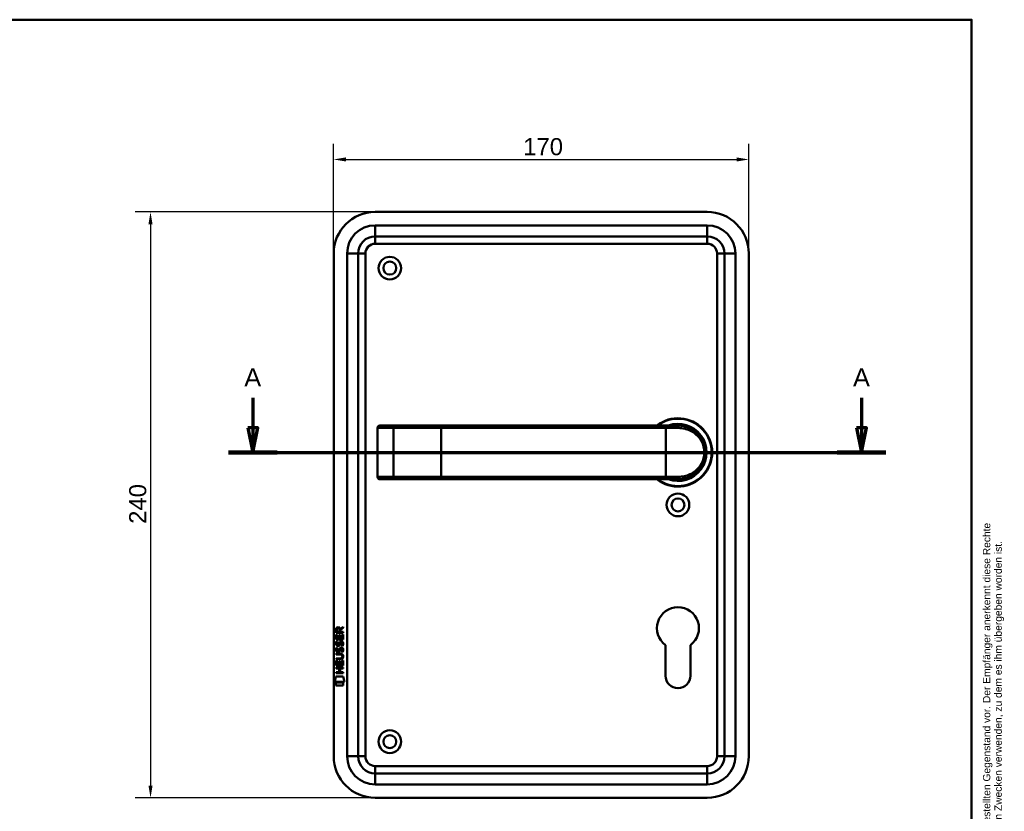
# Model space of a CAD drawing. Header units: millimetres. Extents: x 20 to 833, y 20 to 574.
# Tile 6 of 6: x 430 to 833, y 250 to 574. Entities that reach past the tile are written whole.
import ezdxf
from ezdxf.enums import TextEntityAlignment as Align

# ---------------------------------------------------------------- set-up
doc = ezdxf.new("R2010")
doc.units = ezdxf.units.MM
doc.header["$LTSCALE"] = 2
for name, color, linetype, lineweight in [('Bemaßungen(DIN)', 7, 'Continuous', 25), ('Schnittansichtslinien(DIN)', 7, 'Continuous', 70), ('Sichtbare Kanten(DIN)', 7, 'Continuous', 50), ('Sichtbare tangentiale Kanten(DIN)', 7, 'Continuous', 50), ('Skizziergeometrie(DIN)', 7, 'Continuous', 50), ('Skizzierlinie(DIN)', 7, 'Continuous', 25), ('Symbole(DIN)', 7, 'Continuous', 25)]:
    doc.layers.add(name, color=color, linetype=linetype, lineweight=lineweight)
doc.styles.add('Aktuell-DIN', font='arial.ttf')
doc.styles.add('Aktuell-DINGroßer Text', font='arial.ttf')
doc.styles.add('STANDARD-DIN~0', font='arial.ttf')
doc.styles.add('Textstil10', font='arial.ttf')
doc.styles.add('Textstil41', font='arial.ttf', dxfattribs={"width": 0.8})
doc.styles.add('Textstil83', font='arial.ttf', dxfattribs={"width": 0.8})
doc.dimstyles.new('CAD-LAN', dxfattribs={"dimscale": 2, "dimtxt": 3.5, "dimasz": 2.5, "dimexe": 3.175, "dimexo": 0, "dimgap": 0.8, "dimtad": 1, "dimrnd": 1e-08, "dimtxsty": 'STANDARD-DIN~0', "dimcen": 0.09, "dimdle": 10, "dimclrd": 250, "dimclre": 250, "dimclrt": 250, "dimadec": 0, "dimazin": 2, "dimtfac": 1, "dimtmove": 0, "dimatfit": 3, "dimfxl": 1, "dimtolj": 1, "dimtzin": 0, "dimlwd": 25, "dimlwe": 25, "dimarcsym": 0})

# ---------------------------------------------------------------- blocks, each defined once
blk = doc.blocks.new('Ränder Standardrahmen')
at = {"layer": 'Skizziergeometrie(DIN)', "flags": 128}
blk.add_lwpolyline([(10, 10), (10, 287), (410, 287), (410, 10), (10, 10)], dxfattribs=at)
blk = doc.blocks.new('Schriftfelder Heusser')
at = {"layer": 'Skizziergeometrie(DIN)'}
for p, q in [((101, 229.92), (101, 236.92)), ((101, 236.92), (291, 236.92)), ((111, 229.92), (111, 236.92)), ((123, 229.92), (123, 236.92)), ((232, 229.92), (232, 236.92)), ((256, 229.92), (256, 236.92)), ((291, 236.92), (291, 229.92)), ((101, 191.42), (101, 229.92)), ((101, 229.92), (291, 229.92)), ((111, 229.92), (111, 221.42)), ((123, 229.92), (123, 221.42)), ((232, 229.92), (232, 221.42)), ((256, 229.92), (256, 221.42)), ((291, 229.92), (291, 191.42)), ((101, 221.42), (291, 221.42)), ((150, 221.42), (150, 204.42)), ((198.85, 221.42), (198.85, 204.42)), ((216.35, 221.42), (216.35, 204.42)), ((238.35, 221.42), (238.35, 204.42)), ((278, 221.42), (278, 191.42)), ((278, 208.67), (291, 208.67)), ((101, 204.42), (291, 204.42)), ((142, 204.42), (142, 191.42)), ((236, 204.42), (236, 191.42)), ((278, 200.17), (291, 200.17)), ((291, 191.42), (101, 191.42))]:
    blk.add_line(p, q, dxfattribs=at)
at = {"layer": 'Skizzierlinie(DIN)'}
for p, q in [((113.5, 221.42), (113.5, 204.42)), ((118, 221.42), (118, 204.42)), ((162.35, 221.42), (162.35, 204.42)), ((166.85, 221.42), (166.85, 204.42)), ((113.5, 217.17), (150, 217.17)), ((162.35, 217.17), (278, 217.17)), ((113.5, 212.92), (150, 212.92)), ((162.35, 212.92), (278, 212.92)), ((113.5, 208.67), (150, 208.67)), ((162.35, 208.67), (278, 208.67))]:
    blk.add_line(p, q, dxfattribs=at)
for centre in [(115.75, 219.25), (164.6, 219.25), (115.75, 215.04), (164.6, 215.04), (115.75, 210.79), (164.6, 210.79), (115.75, 206.54), (164.6, 206.54)]:
    blk.add_circle(centre, 1.75, dxfattribs=at)
at = {"layer": 'Symbole(DIN)', "color": 7, "insert": (293.33, 191.7), "char_height": 1.5, "width": 182.3003, "attachment_point": 1, "rotation": 90, "line_spacing_factor": 0.944221, "style": 'Aktuell-DIN'}
blk.add_mtext('\\fArial|b0|i0;\\H1.5000;Die Schlossfabrik Heusser AG ist Eigentümerin dieses Dokumentes und behält sich alle Rechte an diesem und dem dargestellten Gegenstand vor. Der Empfänger anerkennt diese Rechte\\Pund wird das Dokument nicht ohne schriftliche Ermächtigung der Eigentümerin Dritten zugänglich machen oder zu anderen Zwecken verwenden, zu dem es ihm übergeben worden ist.\\P ', dxfattribs=at)
at = {"layer": 'Symbole(DIN)', "color": 179, "true_color": 0x262659, "style": 'Aktuell-DIN'}
for s, insert, char_height, attachment_point in [('Pos.', (106, 227), 2.489, 2), ('Menge', (117, 227), 2.489, 2), ('Benennung', (125.81, 225.38), 2.489, 4), ('B-Nummer', (234.74, 225.62), 2.489, 4), ('Material', (265.02, 225.62), 2.489, 5), ('\\fArial|b0|i0;a', (115.81, 219.53), 2, 5), ('\\fArial|b0|i0;e', (164.54, 219.53), 2, 5), ('\\fArial|b0|i0;Gezeichnet', (200.05, 219.23), 2, 4), ('\\fArial|b0|i0;b', (115.75, 215), 2, 5), ('\\fArial|b0|i0;f', (164.55, 215.06), 2, 5), ('\\fArial|b0|i0;Freigegeben', (199.92, 216), 2, 1), ('\\fArial|b0|i0;Projekt', (200, 211.98), 2, 1), ('\\fArial|b0|i0;c', (115.75, 211.01), 2, 5), ('\\fArial|b0|i0;g', (164.63, 211.05), 2, 5), ('\\fArial|b0|i0;d', (115.76, 206.55), 2, 5), ('\\fArial|b0|i0;h', (164.55, 206.57), 2, 5), ('\\fArial|b0|i0;CAD-Nr.', (200, 207.5), 2, 1), ('\\fArial|b0|i0;\\H2.0000;Massstab', (284.39, 206.37), 2, 5), ('\\fArial|b0|i0;\\H2.0000;Baugruppe', (143.1, 203.73), 2, 1), ('\\fArial|b0|i0;Zeichnungs-Nr.', (237, 203.5), 2, 1), ('\\fArial|b0|i0;\\H2.5000;4853 Murgenthal', (113.33, 192.46), 2.5, 7)]:
    blk.add_mtext(s, dxfattribs=dict(at, insert=insert, char_height=char_height, attachment_point=attachment_point))
at = {"layer": 'Symbole(DIN)', "color": 179, "true_color": 0x262659, "attachment_point": 5, "style": 'Aktuell-DIN'}
for s, insert, char_height, width in [('Änd.', (107.21, 213), 2.489, 12.3494), ('Änd.', (156.12, 212.76), 2.489, 12.3494), ('\\fArial|b0|i0;Änderung', (284.51, 202.33), 2, 12.1143)]:
    blk.add_mtext(s, dxfattribs=dict(at, insert=insert, char_height=char_height, width=width))
at = {"layer": 'Symbole(DIN)', "color": 7, "insert": (143.1, 196.62), "char_height": 4.5, "width": 90.18, "attachment_point": 4, "style": 'Aktuell-DIN'}
blk.add_mtext('\\fArial|b0|i0;\\W0.90;\\H4.5000;Heusser-Muschel Serie 3  EN179', dxfattribs=at)
at = {"layer": 'Symbole(DIN)', "color": 179, "true_color": 0x262659, "style": 'Textstil10'}
blk.add_attdef('ERSTELLUNGSDATUM_001', (217.23, 218.29), '', height=2, dxfattribs=at)
at = {"layer": 'Symbole(DIN)', "color": 179, "true_color": 0x262659}
for tag, height, style, p in [('AUTOR', 2.49, 'Aktuell-DIN', (240.03, 219.26)), ('KONTROLLDATUM', 2, 'Textstil10', (217.42, 215.04)), ('KONTROLLIERT_VON', 2, 'Textstil10', (239.98, 215.05))]:
    blk.add_attdef(tag, text='', height=height, dxfattribs=dict(at, style=style)).set_placement(p, align=Align.MIDDLE_LEFT)
at = {"layer": 'Symbole(DIN)', "color": 7, "style": 'Textstil83', "width": 0.8}
blk.add_attdef('Anfänglicher_Ansichtsmaßstab_001', (281.57, 213.34), '', height=2.3, dxfattribs=at)
at = {"layer": 'Symbole(DIN)', "color": 179, "true_color": 0x262659, "style": 'Textstil10'}
blk.add_attdef('PROJEKT', text='', height=2, dxfattribs=at).set_placement((217.77, 209.72), align=Align.BOTTOM_LEFT)
at = {"layer": 'Symbole(DIN)', "color": 7, "style": 'Textstil41', "width": 0.8}
blk.add_attdef('STATUS', text='', height=5, dxfattribs=at).set_placement((284.53, 195.86), align=Align.MIDDLE_CENTER)
blk = doc.blocks.new('*D21')
at = {"layer": 'Bemaßungen(DIN)', "color": 250, "linetype": 'Continuous', "lineweight": 25, "true_color": 0x3f3f3f, "transparency": 16777216}
for p, q in [((558.77, 478.22), (558.77, 523.08)), ((728.77, 478.22), (728.77, 523.08)), ((563.77, 516.73), (723.77, 516.73))]:
    blk.add_line(p, q, dxfattribs=at)
at = {"layer": 'Bemaßungen(DIN)', "color": 250, "linetype": 'Continuous', "true_color": 0x3f3f3f, "transparency": 16777216}
for points in [[(563.77, 517.57), (563.77, 515.9), (558.77, 516.73)], [(723.77, 517.57), (723.77, 515.9), (728.77, 516.73)]]:
    blk.add_solid(points, dxfattribs=at)
at = {"layer": 'Defpoints', "color": 0, "linetype": 'Continuous', "transparency": 16777216}
for p in [(728.77, 516.73), (558.77, 478.22), (728.77, 478.22)]:
    blk.add_point(p, dxfattribs=at)
at = {"layer": 'Bemaßungen(DIN)', "color": 250, "linetype": 'Continuous', "lineweight": 25, "true_color": 0x3f3f3f, "transparency": 16777216, "insert": (636.38, 525.48), "char_height": 7, "attachment_point": 1, "style": 'STANDARD-DIN~0'}
blk.add_mtext('\\A1;170', dxfattribs=at)
blk = doc.blocks.new('*D22')
at = {"layer": 'Bemaßungen(DIN)', "color": 250, "linetype": 'Continuous', "lineweight": 25, "true_color": 0x3f3f3f, "transparency": 16777216}
for p, q in [((575.77, 495.22), (477.42, 495.22)), ((483.77, 490.22), (483.77, 260.22)), ((575.77, 255.22), (477.42, 255.22))]:
    blk.add_line(p, q, dxfattribs=at)
at = {"layer": 'Bemaßungen(DIN)', "color": 250, "linetype": 'Continuous', "true_color": 0x3f3f3f, "transparency": 16777216}
for points in [[(482.94, 490.22), (484.6, 490.22), (483.77, 495.22)], [(482.94, 260.22), (484.6, 260.22), (483.77, 255.22)]]:
    blk.add_solid(points, dxfattribs=at)
at = {"layer": 'Defpoints', "color": 0, "linetype": 'Continuous', "transparency": 16777216}
for p in [(575.77, 495.22), (483.77, 255.22), (575.77, 255.22)]:
    blk.add_point(p, dxfattribs=at)
at = {"layer": 'Bemaßungen(DIN)', "color": 250, "linetype": 'Continuous', "lineweight": 25, "true_color": 0x3f3f3f, "transparency": 16777216, "insert": (475.02, 367.44), "char_height": 7, "attachment_point": 1, "rotation": 90, "style": 'STANDARD-DIN~0'}
blk.add_mtext('\\A1;240', dxfattribs=at)
blk = doc.blocks.new('2DTransSchnitt0')
at = {"layer": 'Schnittansichtslinien(DIN)', "linetype": 'Continuous'}
for p, q in [((262.84, 209.53), (262.84, 203.36)), ((387.47, 209.53), (387.47, 203.36)), ((261.84, 203.36), (262.84, 198.36)), ((263.84, 203.36), (261.84, 203.36)), ((262.84, 203.36), (262.84, 198.36)), ((262.84, 198.36), (263.84, 203.36)), ((386.47, 203.36), (387.47, 198.36)), ((388.47, 203.36), (386.47, 203.36)), ((387.47, 203.36), (387.47, 198.36)), ((387.47, 198.36), (388.47, 203.36)), ((257.85, 198.36), (392.46, 198.36))]:
    blk.add_line(p, q, dxfattribs=at)
at = {"layer": 'Schnittansichtslinien(DIN)', "linetype": 'Continuous', "lineweight": 140}
for p, q in [((257.85, 198.36), (267.83, 198.36)), ((382.48, 198.36), (392.46, 198.36))]:
    blk.add_line(p, q, dxfattribs=at)
at = {"layer": 'Schnittansichtslinien(DIN)', "linetype": 'Continuous', "flags": 128}
for points in [[(261.84, 203.36), (262.84, 198.36), (263.84, 203.36), (261.84, 203.36)], [(386.47, 203.36), (387.47, 198.36), (388.47, 203.36), (386.47, 203.36)]]:
    blk.add_lwpolyline(points, dxfattribs=at)
at = {"layer": 'Schnittansichtslinien(DIN)'}
for points in [[(261.84, 203.36), (262.84, 198.36), (263.84, 203.36), (261.84, 203.36)], [(386.47, 203.36), (387.47, 198.36), (388.47, 203.36), (386.47, 203.36)]]:
    blk.add_solid(points, dxfattribs=at)
at = {"layer": 'Schnittansichtslinien(DIN)', "char_height": 3.73, "attachment_point": 7, "style": 'Aktuell-DINGroßer Text'}
for insert in [(261.08, 211.86), (385.72, 211.86)]:
    blk.add_mtext('A', dxfattribs=dict(at, insert=insert))

msp = doc.modelspace()

# ---------------------------------------------------------------- linework, layer by layer
at = {"layer": 'Sichtbare Kanten(DIN)'}
for p, q in [((711.772, 495.218), (575.772, 495.218)), ((575.772, 485.218), (711.772, 485.218)), ((558.772, 478.218), (558.772, 272.218)), ((568.772, 272.218), (568.772, 478.218)), ((718.772, 478.218), (718.772, 272.218)), ((728.772, 272.218), (728.772, 478.218)), ((577.721, 407.718), (577.741, 407.718)), ((584.294, 407.718), (577.741, 407.718)), ((584.211, 407.714), (584.211, 407.714)), ((602.772, 407.718), (584.294, 407.718)), ((694.772, 407.718), (602.772, 407.718)), ((694.772, 407.718), (699.772, 407.718)), ((576.721, 406.718), (576.721, 386.718)), ((577.741, 385.718), (577.721, 385.718)), ((577.741, 385.718), (584.294, 385.718)), ((584.294, 385.718), (602.772, 385.718)), ((602.772, 385.718), (694.772, 385.718)), ((699.772, 385.718), (694.772, 385.718)), ((559.784, 322.864), (559.786, 324.178)), ((562.642, 322.862), (559.784, 322.864)), ((560.135, 324.134), (560.134, 323.246)), ((560.134, 323.246), (561.151, 323.245)), ((561.151, 323.245), (561.152, 324.133)), ((561.449, 324.494), (562.644, 325.284)), ((561.502, 324.095), (561.501, 323.245)), ((561.501, 323.245), (562.643, 323.244)), ((562.644, 324.85), (561.502, 324.095)), ((562.643, 323.244), (562.642, 322.862)), ((562.644, 325.284), (562.644, 324.85)), ((559.782, 320.134), (559.783, 322.138)), ((562.64, 320.132), (559.782, 320.134)), ((559.783, 322.138), (560.132, 322.138)), ((559.954, 319.36), (560.292, 319.26)), ((560.132, 322.138), (560.13, 320.511)), ((560.13, 320.511), (561.025, 320.51)), ((561.025, 320.51), (561.026, 321.957)), ((561.026, 321.957), (561.375, 321.957)), ((561.375, 321.957), (561.374, 320.51)), ((561.374, 320.51), (562.292, 320.509)), ((561.882, 319.057), (561.87, 319.057)), ((562.292, 320.509), (562.293, 322.156)), ((562.293, 322.156), (562.642, 322.156)), ((562.642, 322.156), (562.64, 320.132)), ((559.951, 316.814), (560.29, 316.713)), ((560.148, 315.482), (560.155, 315.465)), ((560.15, 318.029), (560.157, 318.011)), ((560.832, 315.384), (560.843, 315.401)), ((560.834, 317.931), (560.845, 317.948)), ((561.88, 316.511), (561.868, 316.511)), ((694.672, 305.218), (694.672, 317.793)), ((704.872, 317.793), (704.872, 305.218)), ((559.773, 309.397), (559.775, 311.401)), ((559.775, 312.349), (561.445, 312.348)), ((559.775, 311.972), (559.775, 312.349)), ((561.421, 311.971), (559.775, 311.972)), ((559.775, 311.401), (560.123, 311.4)), ((559.777, 314.284), (561.423, 314.282)), ((559.777, 313.907), (559.777, 314.284)), ((561.446, 313.905), (559.777, 313.907)), ((560.123, 311.4), (560.122, 309.773)), ((561.017, 309.773), (561.018, 311.22)), ((561.018, 311.22), (561.366, 311.219)), ((561.366, 311.219), (561.365, 309.772)), ((562.284, 309.772), (562.285, 311.419)), ((562.285, 311.419), (562.633, 311.418)), ((562.326, 313.12), (562.326, 313.13)), ((562.633, 311.418), (562.632, 309.394)), ((559.769, 306.291), (559.77, 306.668)), ((559.77, 306.668), (561.013, 306.667)), ((559.771, 308.226), (559.771, 308.603)), ((559.771, 308.603), (562.63, 308.601)), ((561.014, 308.225), (559.771, 308.226)), ((562.632, 309.394), (559.773, 309.397)), ((560.122, 309.773), (561.017, 309.773)), ((561.013, 306.667), (561.014, 308.225)), ((561.365, 309.772), (562.284, 309.772)), ((561.37, 308.225), (561.369, 306.667)), ((561.369, 306.667), (562.628, 306.666)), ((562.63, 308.224), (561.37, 308.225)), ((562.628, 306.666), (562.628, 306.289)), ((562.63, 308.601), (562.63, 308.224)), ((559.238, 302.714), (559.697, 304.847)), ((563.153, 302.711), (559.238, 302.714)), ((559.697, 304.847), (562.704, 304.845)), ((559.697, 301.286), (559.698, 302.428)), ((559.698, 302.428), (562.695, 302.426)), ((562.628, 306.289), (559.769, 306.291)), ((562.695, 302.426), (562.694, 301.284)), ((562.704, 304.845), (563.153, 302.711)), ((562.694, 301.284), (559.697, 301.286)), ((711.772, 265.218), (575.772, 265.218)), ((575.772, 255.218), (711.772, 255.218))]:
    msp.add_line(p, q, dxfattribs=at)
for centre, radius in [((581.772, 472.218), 4.65), ((581.772, 472.218), 2.65), ((699.772, 375.218), 4.65), ((699.772, 375.218), 2.65), ((581.772, 278.218), 4.65), ((581.772, 278.218), 2.65)]:
    msp.add_circle(centre, radius, dxfattribs=at)
for centre, radius, start, end in [((575.772, 478.218), 17, 90, 180), ((711.772, 478.218), 17, 0, 90), ((575.772, 478.218), 7, 90, 180), ((711.772, 478.218), 7, 0, 90), ((577.721, 406.718), 1, 90, 180), ((699.772, 396.718), 14, 231.78679, 128.21321), ((699.772, 396.718), 13.8, 232.8542, 127.1458), ((699.772, 396.718), 11.7, 250.08028, 109.91972), ((699.772, 396.718), 11.6, 251.49137, 108.50863), ((699.772, 396.718), 11.5, 253.04257, 106.95743), ((699.772, 396.718), 11.3, 256.76803, 103.23197), ((712.42, 409.088), 8.725, 254.07765, 254.08013), ((709.83, 398.95), 0.85, 48.70094, 48.70407), ((709.83, 398.95), 0.85, 336.31546, 336.31943), ((709.83, 394.486), 0.85, 23.68057, 23.80877), ((577.721, 386.718), 1, 180, 270), ((699.772, 324.718), 8.6, 306.37184, 233.62816), ((699.772, 305.218), 5.1, 180, 0), ((575.772, 272.218), 17, 180, 270), ((575.772, 272.218), 7, 180, 270), ((711.772, 272.218), 17, 270, 0), ((711.772, 272.218), 7, 270, 0)]:
    msp.add_arc(centre, radius, start, end, dxfattribs=at)
for centre, major_axis, ratio, start_param, end_param in [((561.313, 323.361), (-0.976, 1.274), 0.5180415, 5.9043613, 6.8771057), ((559.92, 323.28), (-1.242, -1.64), 0.5994938, 2.7365723, 3.5673799), ((561.222, 317.37), (0.839, 1.642), 0.4591024, 5.9761877, 6.4975755), ((561.5, 318.84), (1.192, 3.54), 0.2215161, 2.8263053, 2.8854462), ((561.416, 321.139), (1.103, 3.296), 0.2312948, 2.8124619, 2.8734213), ((560.901, 316.285), (0.583, 1.012), 0.541605, 2.7569093, 3.2147406), ((560.895, 318.823), (0.574, 1.004), 0.5438409, 2.7534304, 3.2137241), ((560.773, 315.409), (0.098, 0.139), 0.3641716, 4.4844927, 4.7925708), ((560.775, 317.956), (0.098, 0.139), 0.3641716, 4.4844927, 4.7925708), ((561.222, 314.826), (0.838, 1.64), 0.4594521, 5.9760112, 6.497704), ((557.606, 316.653), (4.808, -4.323), 0.3742014, 5.888113, 6.6064523), ((557.602, 309.609), (4.814, 4.313), 0.3742661, 5.9599282, 6.6783921), ((538.893, 332.957), (23.266, -20.361), 0.1371339, 6.127502, 6.402435)]:
    msp.add_ellipse(centre, major_axis=major_axis, ratio=ratio, start_param=start_param, end_param=end_param, dxfattribs=at)
for points, knots in [([(699.772, 385.718), (700.637, 385.718), (702.352, 385.926), (705.435, 387.052), (708.506, 389.516), (710.422, 393.117), (710.888, 396.709), (710.604, 398.945), (710.097, 400.577), (709.434, 402.084), (707.907, 404.404), (705.436, 406.385), (702.349, 407.511), (700.637, 407.718), (699.772, 407.718)], [-3.4261334, -3.4261334, -3.4261334, -3.4261334, -3.1814096, -2.9366858, -2.4472382, -1.9577905, -1.7130667, -1.4683429, -1.345981, -1.2236191, -0.9788953, -0.4894476, -0.2447238, 0, 0, 0, 0]), ([(562.326, 313.13), (562.326, 313.177), (562.324, 313.224), (562.308, 313.359), (562.285, 313.447), (562.211, 313.597), (562.165, 313.659), (562.045, 313.764), (561.974, 313.804), (561.757, 313.888), (561.597, 313.905), (561.446, 313.905)], [-0.13394602, -0.13394602, -0.13394602, -0.13394602, -0.11996159, -0.11996159, -0.09310912, -0.09310912, -0.06964663, -0.06964663, -0.04519613, -0.04519613, 0, 0, 0, 0])]:
    msp.add_open_spline(points, degree=3, knots=knots, dxfattribs=at)
for points in [[(559.786, 324.178), (559.8, 324.619), (560.032, 325.082), (560.645, 325.081)], [(561.152, 324.133), (561.152, 324.406), (561.065, 324.732), (560.65, 324.732)], [(559.83, 317.882), (559.739, 318.123), (559.71, 318.356), (559.752, 318.684)], [(559.752, 318.684), (559.77, 318.823), (559.812, 319.03), (559.883, 319.203)], [(559.883, 319.203), (559.902, 319.253), (559.953, 319.36), (559.954, 319.36)], [(560.137, 318.796), (560.073, 318.543), (560.067, 318.319), (560.125, 318.103)], [(560.292, 319.26), (560.292, 319.26), (560.172, 318.933), (560.137, 318.796)], [(561.025, 318.466), (561.109, 318.834), (561.212, 319.045), (561.353, 319.213)], [(561.353, 319.213), (561.446, 319.323), (561.576, 319.395), (561.755, 319.419)], [(561.599, 318.939), (561.529, 318.851), (561.468, 318.713), (561.413, 318.514)], [(561.87, 319.057), (561.749, 319.057), (561.673, 319.025), (561.599, 318.939)], [(561.755, 319.419), (562.043, 319.458), (562.326, 319.358), (562.519, 319.041)], [(562.288, 318.013), (562.357, 318.346), (562.357, 318.622), (562.25, 318.82)], [(562.519, 319.041), (562.629, 318.86), (562.683, 318.641), (562.683, 318.372)], [(559.828, 315.335), (559.737, 315.576), (559.708, 315.809), (559.75, 316.138)], [(559.75, 316.138), (559.768, 316.277), (559.81, 316.484), (559.881, 316.657)], [(560.387, 314.875), (560.164, 314.908), (559.934, 315.053), (559.828, 315.335)], [(560.389, 317.421), (560.166, 317.454), (559.936, 317.6), (559.83, 317.882)], [(559.881, 316.657), (559.9, 316.706), (559.951, 316.814), (559.951, 316.814)], [(560.135, 316.249), (560.071, 315.996), (560.065, 315.772), (560.123, 315.556)], [(560.29, 316.713), (560.29, 316.713), (560.17, 316.387), (560.135, 316.249)], [(560.36, 315.252), (560.507, 315.192), (560.695, 315.228), (560.801, 315.343)], [(560.362, 317.799), (560.509, 317.739), (560.697, 317.775), (560.803, 317.889)], [(560.542, 314.862), (560.441, 314.863), (560.42, 314.87), (560.387, 314.875)], [(560.544, 317.409), (560.443, 317.41), (560.422, 317.416), (560.389, 317.421)], [(561.17, 315.226), (561.054, 315.017), (560.859, 314.858), (560.542, 314.862)], [(561.172, 317.773), (561.056, 317.563), (560.861, 317.404), (560.544, 317.409)], [(560.843, 315.401), (560.911, 315.511), (560.968, 315.674), (561.023, 315.92)], [(560.845, 317.948), (560.913, 318.058), (560.97, 318.221), (561.025, 318.466)], [(561.023, 315.92), (561.107, 316.287), (561.209, 316.499), (561.351, 316.666)], [(561.362, 315.769), (561.308, 315.529), (561.246, 315.364), (561.17, 315.226)], [(561.365, 318.316), (561.31, 318.076), (561.248, 317.911), (561.172, 317.773)], [(561.351, 316.666), (561.444, 316.777), (561.574, 316.849), (561.753, 316.873)], [(561.411, 315.968), (561.404, 315.938), (561.363, 315.772), (561.362, 315.769)], [(561.413, 318.514), (561.406, 318.484), (561.365, 318.318), (561.365, 318.316)], [(561.597, 316.393), (561.526, 316.304), (561.466, 316.166), (561.411, 315.968)], [(561.868, 316.511), (561.747, 316.511), (561.671, 316.478), (561.597, 316.393)], [(561.753, 316.873), (562.041, 316.911), (562.324, 316.811), (562.517, 316.495)], [(562.072, 314.928), (562.072, 314.928), (562.227, 315.182), (562.286, 315.467)], [(562.441, 314.841), (562.42, 314.846), (562.072, 314.928), (562.072, 314.928)], [(562.074, 317.475), (562.074, 317.475), (562.229, 317.729), (562.288, 318.013)], [(562.443, 317.388), (562.422, 317.393), (562.074, 317.475), (562.074, 317.475)], [(562.286, 315.467), (562.355, 315.8), (562.355, 316.076), (562.248, 316.273)], [(562.666, 315.56), (562.636, 315.229), (562.478, 314.899), (562.441, 314.841)], [(562.668, 318.106), (562.638, 317.775), (562.48, 317.445), (562.443, 317.388)], [(562.517, 316.495), (562.627, 316.314), (562.681, 316.095), (562.681, 315.825)], [(562.681, 315.825), (562.681, 315.74), (562.674, 315.655), (562.666, 315.56)], [(562.683, 318.372), (562.683, 318.287), (562.676, 318.201), (562.668, 318.106)]]:
    msp.add_open_spline(points, degree=3, dxfattribs=at)
at = {"layer": 'Sichtbare tangentiale Kanten(DIN)'}
for p, q in [((711.772, 489.718), (575.772, 489.718)), ((575.772, 489.718), (575.772, 485.218)), ((711.772, 489.718), (711.772, 485.218)), ((575.772, 482.218), (575.772, 485.218)), ((711.772, 482.218), (711.772, 485.218)), ((575.772, 482.218), (711.772, 482.218)), ((564.272, 478.218), (564.272, 272.218)), ((564.272, 478.218), (568.772, 478.218)), ((571.772, 478.218), (568.772, 478.218)), ((571.772, 272.218), (571.772, 478.218)), ((715.772, 478.218), (715.772, 272.218)), ((715.772, 478.218), (718.772, 478.218)), ((723.272, 478.218), (718.772, 478.218)), ((723.272, 272.218), (723.272, 478.218)), ((602.772, 407.718), (602.772, 406.718)), ((694.772, 407.718), (694.772, 406.718)), ((576.779, 406.718), (576.721, 406.718)), ((576.779, 386.718), (576.779, 406.718)), ((576.779, 406.718), (583.333, 406.718)), ((583.333, 386.718), (583.333, 406.718)), ((583.333, 406.718), (602.772, 406.718)), ((602.772, 406.718), (694.772, 406.718)), ((602.772, 406.718), (602.772, 386.718)), ((700.035, 406.718), (694.772, 406.718)), ((694.772, 406.718), (694.772, 386.718)), ((576.721, 386.718), (576.779, 386.718)), ((583.333, 386.718), (576.779, 386.718)), ((602.772, 386.718), (583.333, 386.718)), ((602.772, 385.718), (602.772, 386.718)), ((694.772, 386.718), (602.772, 386.718)), ((694.772, 385.718), (694.772, 386.718)), ((694.772, 386.718), (700.035, 386.718)), ((568.772, 272.218), (564.272, 272.218)), ((568.772, 272.218), (571.772, 272.218)), ((718.772, 272.218), (715.772, 272.218)), ((718.772, 272.218), (723.272, 272.218)), ((711.772, 268.218), (575.772, 268.218)), ((575.772, 265.218), (575.772, 268.218)), ((711.772, 265.218), (711.772, 268.218)), ((575.772, 265.218), (575.772, 260.718)), ((711.772, 265.218), (711.772, 260.718)), ((575.772, 260.718), (711.772, 260.718))]:
    msp.add_line(p, q, dxfattribs=at)
for centre, radius, start, end in [((575.772, 478.218), 11.5, 90, 180), ((711.772, 478.218), 11.5, 0, 90), ((575.772, 478.218), 4, 90, 180), ((711.772, 478.218), 4, 0, 90), ((575.772, 272.218), 11.5, 180, 270), ((575.772, 272.218), 4, 180, 270), ((711.772, 272.218), 4, 270, 0), ((711.772, 272.218), 11.5, 270, 0)]:
    msp.add_arc(centre, radius, start, end, dxfattribs=at)
for centre, major_axis, ratio, start_param, end_param in [((577.741, 406.718), (0, 1), 0.9612617, 0, 1.5707963), ((584.294, 406.718), (0, 1), 0.9612617, 0, 1.5707963), ((699.772, 406.718), (0, 1), 0.2631579, 4.712389, 6.2831853), ((577.741, 386.718), (0, -1), 0.9612617, 4.712389, 6.2831853), ((584.294, 386.718), (0, -1), 0.9612617, 4.712389, 6.2831853), ((699.772, 386.718), (0, -1), 0.2631579, 0, 1.5707963)]:
    msp.add_ellipse(centre, major_axis=major_axis, ratio=ratio, start_param=start_param, end_param=end_param, dxfattribs=at)
msp.add_open_spline([(700.035, 406.718), (700.863, 406.718), (701.683, 406.624), (702.461, 406.449), (703.24, 406.274), (703.978, 406.018), (704.668, 405.697), (706.046, 405.056), (707.229, 404.155), (708.179, 403.052), (708.654, 402.5), (709.072, 401.898), (709.423, 401.24), (709.598, 400.912), (709.757, 400.569), (709.897, 400.212), (710.037, 399.856), (710.158, 399.485), (710.257, 399.102), (710.455, 398.336), (710.564, 397.523), (710.563, 396.708), (710.561, 395.893), (710.449, 395.077), (710.253, 394.315), (709.861, 392.79), (709.126, 391.48), (708.171, 390.377), (707.215, 389.274), (706.043, 388.378), (704.667, 387.738), (703.979, 387.419), (703.241, 387.163), (702.462, 386.988), (701.683, 386.812), (700.863, 386.718), (700.035, 386.718)], degree=3, knots=[0, 0, 0, 0, 0.2447238, 0.2447238, 0.2447238, 0.4894476, 0.4894476, 0.4894476, 0.9788953, 0.9788953, 0.9788953, 1.2236191, 1.2236191, 1.2236191, 1.345981, 1.345981, 1.345981, 1.4683429, 1.4683429, 1.4683429, 1.7130667, 1.7130667, 1.7130667, 1.9577905, 1.9577905, 1.9577905, 2.4472382, 2.4472382, 2.4472382, 2.9366858, 2.9366858, 2.9366858, 3.1814096, 3.1814096, 3.1814096, 3.4261334, 3.4261334, 3.4261334, 3.4261334], dxfattribs=at)

# ---------------------------------------------------------------- block references
at = {"xscale": 2, "yscale": 2, "zscale": 2}
msp.add_blockref('Ränder Standardrahmen', (0, 0), dxfattribs=at)
msp.add_blockref('Schriftfelder Heusser', (238, -362.833), dxfattribs=at).add_auto_attribs({'ERSTELLUNGSDATUM_001': '02.01.2021', 'Anfänglicher_Ansichtsmaßstab_001': '1 : 2'})
at = {"layer": 'Schnittansichtslinien(DIN)', "xscale": 2, "yscale": 2, "zscale": 2}
msp.add_blockref('2DTransSchnitt0', (0, 0), dxfattribs=at)

# ---------------------------------------------------------------- dimensions: what is measured, and where the dimension line sits
at = {"layer": 'Bemaßungen(DIN)', "color": 250, "linetype": 'Continuous', "lineweight": 25, "true_color": 0x3f3f3f}
for base, p1, p2, angle, picture, middle in [((728.772, 516.734), (558.772, 478.218), (728.772, 478.218), 180, '*D21', (643.772, 516.734)), ((483.772, 255.218), (575.772, 495.218), (575.772, 255.218), 90, '*D22', (483.772, 375.218))]:
    dim = msp.add_linear_dim(base=base, p1=p1, p2=p2, angle=angle, dimstyle='CAD-LAN', override={"dimgap": 0.8, "dimdec": 2, "dimtol": 0, "dimlim": 0, "dimtp": 0, "dimtm": 0, "dimtdec": 2, "dimtofl": 0, "dimatfit": 1}, dxfattribs=at)
    dim.commit()
    dim.dimension.update_dxf_attribs({"geometry": picture, "text_midpoint": middle, "dimtype": 160})

doc.saveas('drawing.dxf')
